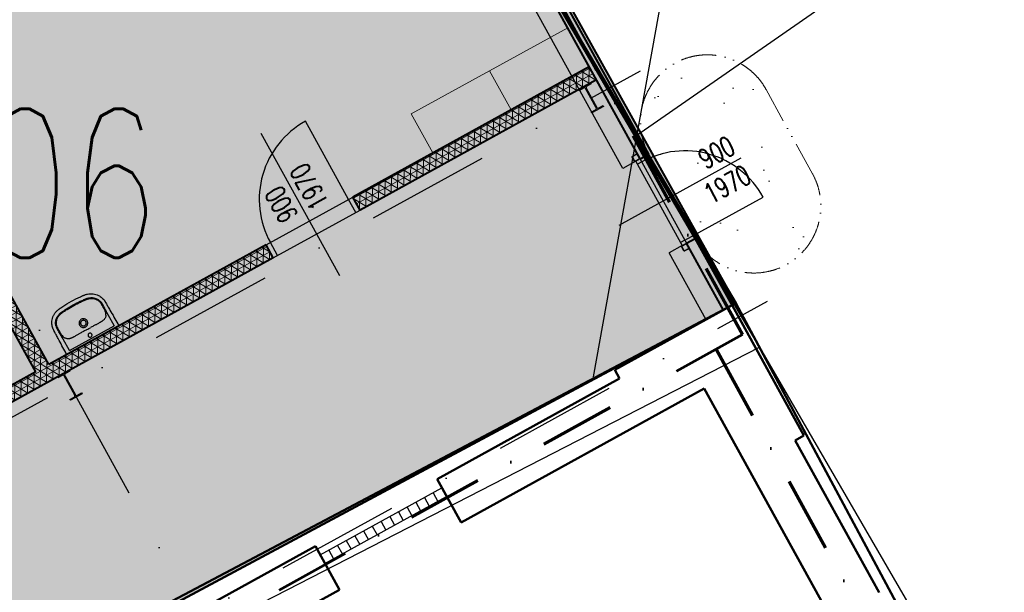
# Model space of a CAD drawing. Header units: millimetres. Extents: x 2886542 to 7567581, y -792623 to 134766.
# Tile 127 of 256: x 4455285 to 4465208, y -501745 to -495974. Entities that reach past the tile are written whole.
import ezdxf

# ---------------------------------------------------------------- set-up
doc = ezdxf.new("R2010")
doc.units = ezdxf.units.MM
for name, pattern in [('ACAD_ISO12W100', [21, 12, -3, 0, -3, 0, -3]), ('DASHDOT', [1, 0.5, -0.25, 0, -0.25]), ('DASHDOTX2', [50.8, 25.4, -12.7, 0, -12.7]), ('DIVIDE', [1.25, 0.5, -0.25, 0, -0.25, 0, -0.25])]:
    doc.linetypes.add(name, pattern=pattern)
for name, color, linetype in [('IN_BP_BOURACI PRACE', 40, 'Continuous'), ('IN_C_CERCHOVANA', 7, 'DIVIDE'), ('IN_C_OSA', 6, 'DASHDOT'), ('IN_NS_TENKA', 20, 'Continuous'), ('IN_NS_VYPLNE OTVORU', 16, 'Continuous'), ('IN_TEXT', 7, 'Continuous'), ('IN_VYPLNE OTVORU', 151, 'Continuous'), ('KATASTR', 7, 'Continuous'), ('požárničina', 10, 'Continuous'), ('Sloupy', 7, 'Continuous')]:
    doc.layers.add(name, color=color, linetype=linetype)
for name, color, linetype, lineweight in [('IN_C_TLUSTA', 5, 'Continuous', 50), ('IN_NS_TLUSTA', 1, 'Continuous', 40), ('IN_SLOUPY', 134, 'Continuous', 30), ('IN_SRAFY', 8, 'Continuous', 9), ('IN_STAFAGE', 8, 'Continuous', 9)]:
    doc.layers.add(name, color=color, linetype=linetype, lineweight=lineweight)
doc.styles.add('KOTY', font='SIMPLEX.SHX', dxfattribs={"width": 0.7})
doc.styles.add('ROMAND', font='romand.shx', dxfattribs={"width": 0.85})
doc.linetypes.add('617A', pattern='A,2,-2,2,-2,2,-6,[146,stn.shx,S=0.1,R=0,X=0,Y=0],-6,2,-2,2,-2', length=30)
doc.dimstyles.new('IP 1_100', dxfattribs={"dimscale": 100, "dimtxt": 2.5, "dimasz": 2, "dimexe": 1, "dimexo": 5, "dimgap": 1, "dimtad": 1, "dimdec": 0, "dimzin": 0, "dimdsep": 46, "dimtxsty": 'ROMAND', "dimblk": 'ARCHTICK', "dimcen": 0.09, "dimdle": 1, "dimclrd": 256, "dimclre": 256, "dimclrt": 7, "dimadec": 0, "dimazin": 0, "dimtfac": 1, "dimtdec": 0, "dimtix": 1, "dimtmove": 2, "dimatfit": 3, "dimldrblk": 'OBLIQUE', "dimfxl": 0, "dimtolj": 1, "dimtzin": 0, "dimarcsym": 0})

# ---------------------------------------------------------------- blocks, each defined once
blk = doc.blocks.new('_ArchTick')
at = {"color": 0, "linetype": 'ByBlock', "const_width": 0.15}
blk.add_lwpolyline([(-0.5, -0.5), (0.5, 0.5)], dxfattribs=at)
blk = doc.blocks.new('nástrojárna')
at = {"linetype": 'ACAD_ISO12W100', "lineweight": 0, "ltscale": 50}
h = blk.add_hatch(dxfattribs=at)
h.set_pattern_fill('AR-SAND', color=1, scale=16, style=0)
h.paths.add_polyline_path([(4194434.7, -594303.7), (4179756.1, -594303.7), (4179928.5, -597243.7), (4180574.1, -597243.7), (4180674.1, -597243.7), (4180674.1, -597243.7), (4180774.1, -597243.7), (4181574.1, -597243.7), (4181674.1, -597243.7), (4181674.1, -597243.7), (4181774.1, -597243.7), (4182574.1, -597243.7), (4182674.1, -597243.7), (4185479.1, -597243.7), (4185479.1, -597243.7), (4185579.1, -597243.7), (4186379.1, -597243.7), (4186479.1, -597243.7), (4186479.1, -597243.7), (4186579.1, -597243.7), (4187379.1, -597243.7), (4187479.1, -597243.7), (4187479.1, -597243.7), (4187579.1, -597243.7), (4188379.1, -597243.7), (4188479.1, -597243.7), (4190439.1, -597243.7), (4190439.1, -597243.7), (4190539.1, -597243.7), (4191339.1, -597243.7), (4191439.1, -597243.7), (4191439.1, -597243.7), (4191539.1, -597243.7), (4192339.1, -597243.7), (4192439.1, -597243.7), (4192439.1, -597243.7), (4192539.1, -597243.7), (4193339.1, -597243.7), (4193439.1, -597243.7), (4193439.1, -597243.7), (4193539.1, -597243.7), (4194339.1, -597243.7), (4194439.2, -597243.7, 1.001514)])
h = blk.add_hatch(dxfattribs=at)
h.set_pattern_fill('AR-SAND', color=1, scale=16, style=0)
h.paths.add_polyline_path([(4195749.1, -604644.3), (4195749.1, -605088.7), (4196428.6, -605088.7, 0.238329)], flags=17)
h.paths.add_polyline_path([(4197099.1, -604603.7, 1), (4195749.1, -604603.7), (4195749.1, -604603.7), (4195749.1, -604644.3, -0.381966), (4196549.1, -605538.7), (4195749.1, -605538.7), (4195749.1, -605573.7, 1), (4197099.1, -605573.7)])
h.paths.add_polyline_path([(4196428.6, -605088.7), (4195749.1, -605088.7), (4195749.1, -605538.7), (4196549.1, -605538.7, 0.131652)], flags=17)
h.paths.add_polyline_path([(4195838.2, -605402.6), (4196404.9, -605402.6), (4196404.9, -604769.2), (4195838.2, -604769.2)], flags=25)
h.paths.add_polyline_path([(4195838.2, -605402.6), (4196404.9, -605402.6), (4196404.9, -604769.2), (4195838.2, -604769.2)], flags=24)
at = {"layer": 'IN_SRAFY'}
h = blk.add_hatch(dxfattribs=at)
h.set_pattern_fill('NET3', color=250, scale=20)
h.set_pattern_definition([(0, (3851668.67, -608846.17), (0, 63.5), []), (60, (3851668.67, -608846.17), (-54.992613, 31.75), []), (120, (3851668.67, -608846.17), (-54.992613, -31.75), [])])
h.paths.add_polyline_path([(4189429.1, -597343.7), (4189279.1, -597343.7), (4189279.1, -603543.7), (4188279.1, -603543.7), (4188279.1, -603693.7), (4191929.1, -603693.8), (4191929.1, -603543.7), (4189429.1, -603543.7)])
h = blk.add_hatch(dxfattribs=at)
h.set_pattern_fill('HONEY', color=250, scale=15)
h.set_pattern_definition([(0, (3846228.674, -613156.168), (71.4375, 41.2444597), [47.625, -95.25]), (120, (3846228.674, -613156.168), (-71.4375, 41.24446), [47.625, -95.25]), (60, (3846228.674, -613156.168), (2e-07, 82.4889196), [-95.25, 47.625])])
h.paths.add_polyline_path([(4195649.1, -604603.7), (4195749.1, -604603.7), (4195749.1, -601553.7), (4195649.1, -601553.7)])
h.paths.add_polyline_path([(4195749.1, -605573.7), (4195649.1, -605573.7), (4195649.1, -606343.7), (4195749.1, -606343.7)])
h = blk.add_hatch(dxfattribs=at)
h.set_pattern_fill('NET3', color=250, scale=20)
h.set_pattern_definition([(0, (3857213.67, -612971.37), (0, 63.5), []), (60, (3857213.67, -612971.37), (-54.992613, 31.75), []), (120, (3857213.67, -612971.37), (-54.992613, -31.75), [])])
h.paths.add_polyline_path([(4192929.1, -603693.7), (4195649.1, -603693.7), (4195649.1, -603543.7), (4192929.1, -603543.7)])
at = {"color": 250}
for p, q in [((4189681.2, -603519.9), (4189681.2, -603389)), ((4189692, -603389), (4189692, -603389)), ((4189773.4, -603420.5), (4189773.4, -603420.5)), ((4190100.9, -603420.5), (4190100.9, -603420.5)), ((4190193.1, -603389), (4190193.1, -603519.9)), ((4189681.2, -603519.9), (4190193.1, -603519.9)), ((4190224.3, -603543.7), (4189649.9, -603543.7))]:
    blk.add_line(p, q, dxfattribs=at)
for centre, radius, start, end in [((4189892.1, -603336.9), 213.6, 182.2856, 183.99223), ((4186764.9, -603555.2), 2921.3, 3.53367, 3.99223), ((4189787.8, -603341.3), 100.7, 182.34596, 185.77869), ((4189766.6, -603343.5), 79.3, 185.77869, 201.78509), ((4189754.4, -603348.3), 66.2, 201.78509, 213.21716), ((4189936.4, -603345.4), 43.2, 180.03382, 192.5663), ((4189916.4, -611998.7), 8579.1, 89.8615, 90.12365), ((4189955.8, -595713.5), 7706.2, 269.8615, 270.15334), ((4189937.9, -603345.4), 43.2, 347.42167, 359.97821), ((4190114.7, -603345.6), 72, 327.24647, 337.75128), ((4190111.9, -603344.5), 75, 337.75128, 354.68493), ((4190049.3, -603338.7), 137.9, 354.68493, 357.19041), ((4192376.2, -603507), 2186.5, 175.93072, 176.54338), ((4189999.8, -603337.9), 195.9, 355.93072, 357.79145)]:
    blk.add_arc(centre, radius, start, end, dxfattribs=at)
for points, degree, knots in [([(4189637.3, -603519.9), (4189637.4, -603493.7), (4189637.8, -603440.2), (4189638.7, -603371.3), (4189639.5, -603323.2), (4189640.1, -603295.2), (4189640.4, -603280), (4189640.6, -603267.3), (4189640.8, -603260.6), (4189641.1, -603255), (4189642.4, -603238.8), (4189648.7, -603210.5), (4189666, -603177.6), (4189687.2, -603152.5), (4189709.2, -603133.9), (4189734, -603119), (4189755.9, -603110.4), (4189773.7, -603105.7), (4189785.1, -603103.6), (4189795, -603102.4), (4189803.4, -603101.4), (4189816.6, -603099.9), (4189861.2, -603095.6), (4189903, -603093.7), (4189937.1, -603093.7)], 3, [624.329372, 624.329372, 624.329372, 624.329372, 702.954481, 784.872453, 830.951627, 847.339519, 869.099473, 876.286618, 885.594721, 889.203185, 893.06913, 934.29152, 975.506743, 1003.663293, 1032.591568, 1061.523462, 1090.200355, 1103.007356, 1116.545068, 1124.93032, 1133.080278, 1141.824147, 1164.862029, 1267.315864, 1267.315864, 1267.315864, 1267.315864]), ([(4189937.1, -603093.7), (4189971.3, -603093.7), (4190013.1, -603095.6), (4190057.7, -603099.9), (4190070.9, -603101.4), (4190079.3, -603102.4), (4190089.2, -603103.6), (4190100.6, -603105.7), (4190118.3, -603110.4), (4190140.3, -603119), (4190165.1, -603133.9), (4190187, -603152.5), (4190208.2, -603177.6), (4190225.6, -603210.5), (4190231.9, -603238.8), (4190233.2, -603255), (4190233.5, -603260.6), (4190233.7, -603267.3), (4190233.9, -603280), (4190234.2, -603295.2), (4190234.7, -603323.2), (4190235.5, -603371.3), (4190236.4, -603440.2), (4190236.6, -603493.7), (4190237, -603519.9)], 3, [-642.986491, -642.986491, -642.986491, -642.986491, -540.532657, -517.494775, -508.750906, -500.600948, -492.215696, -478.677984, -465.870983, -437.194089, -408.262196, -379.333921, -351.177371, -309.962147, -268.739757, -264.873812, -261.265349, -251.957246, -244.770101, -223.010147, -206.622255, -160.54308, -78.625109, 0, 0, 0, 0]), ([(4189678.7, -603345.4), (4189678.6, -603343.5), (4189678.5, -603339.3), (4189678.6, -603334.3), (4189678.5, -603327.6), (4189678.4, -603321.1), (4189678.4, -603308.8), (4189678.3, -603298.3), (4189678.3, -603288.1), (4189678.3, -603281.7), (4189678.3, -603274.9), (4189678.4, -603268.3), (4189678.5, -603261.9), (4189678.8, -603255.5), (4189679.8, -603246.2), (4189682.2, -603233.5), (4189687.7, -603217.5), (4189696.5, -603201.3), (4189708.1, -603186.2), (4189725.7, -603169.5), (4189745.8, -603157), (4189765.1, -603149.5), (4189776, -603146.5), (4189783.5, -603144.9), (4189789.8, -603143.9), (4189801.3, -603142.5), (4189824.5, -603139.9), (4189871.3, -603135.8), (4189911.1, -603134.4), (4189937.1, -603134.5)], 3, [175.048841, 175.048841, 175.048841, 175.048841, 180.891155, 187.66553, 190.097243, 200.971297, 207.107662, 226.924402, 232.691241, 237.690518, 245.872119, 253.117634, 257.691167, 265.085682, 272.24233, 285.758915, 303.884333, 322.571574, 341.132044, 360.794246, 394.866598, 411.87741, 422.527365, 428.832371, 434.893076, 441.844009, 463.483086, 504.881463, 582.882709, 582.882709, 582.882709, 582.882709]), ([(4189687.2, -603345.4), (4189687.2, -603343.6), (4189687.1, -603340.4), (4189687.1, -603335.4), (4189687.1, -603327.4), (4189687, -603319), (4189687, -603308.6), (4189686.9, -603299.6), (4189686.9, -603286.9), (4189686.9, -603274.6), (4189686.9, -603263.5), (4189687.2, -603256.1), (4189688.1, -603247.9), (4189690.2, -603236.1), (4189695.3, -603221.1), (4189703.7, -603205.5), (4189714.7, -603191.4), (4189731.3, -603175.7), (4189748.5, -603165.1), (4189763.3, -603159.1), (4189771.5, -603156.3), (4189778.5, -603154.4), (4189785.6, -603153), (4189791.7, -603152.1), (4189799.2, -603151.1), (4189808.8, -603150), (4189829.3, -603147.9), (4189872.2, -603144.2), (4189911.3, -603142.9), (4189937.1, -603142.9)], 3, [979.515725, 979.515725, 979.515725, 979.515725, 984.998793, 989.193783, 994.506217, 1008.836262, 1014.564091, 1025.67181, 1035.775102, 1052.873813, 1062.576161, 1068.957794, 1075.078432, 1087.407323, 1104.896786, 1122.232394, 1140.496235, 1158.413781, 1190.38659, 1200.50569, 1206.374096, 1216.605643, 1222.213255, 1228.037047, 1234.961214, 1245.092548, 1256.793198, 1296.845648, 1374.248337, 1374.248337, 1374.248337, 1374.248337]), ([(4189937.1, -603134.5), (4189963.1, -603134.5), (4190002.9, -603135.8), (4190049.8, -603139.9), (4190073, -603142.5), (4190084.4, -603143.9), (4190090.8, -603144.9), (4190098.3, -603146.5), (4190109.2, -603149.5), (4190128.4, -603157), (4190148.6, -603169.5), (4190166.1, -603186.2), (4190177.8, -603201.3), (4190186.6, -603217.5), (4190192, -603233.5), (4190194.5, -603246.2), (4190195.4, -603255.5), (4190195.8, -603261.9), (4190195.9, -603268.3), (4190195.9, -603274.9), (4190196, -603281.7), (4190196, -603288.1), (4190195.9, -603298.3), (4190195.9, -603308.8), (4190195.8, -603321.1), (4190195.7, -603327.6), (4190195.7, -603334.3), (4190195.7, -603339.3), (4190195.7, -603343.5), (4190195.6, -603345.4)], 3, [582.882709, 582.882709, 582.882709, 582.882709, 660.883955, 702.282331, 723.921408, 730.872341, 736.933047, 743.238052, 753.888008, 770.898819, 804.971172, 824.633373, 843.193843, 861.881084, 880.006503, 893.523087, 900.679736, 908.07425, 912.647783, 919.893298, 928.074899, 933.074176, 938.841015, 958.657755, 964.79412, 975.668174, 978.099887, 984.874262, 990.716576, 990.716576, 990.716576, 990.716576]), ([(4189937.1, -603142.9), (4189962.9, -603142.9), (4190002.1, -603144.2), (4190045, -603147.9), (4190065.5, -603150), (4190075, -603151.1), (4190082.6, -603152.1), (4190088.7, -603153), (4190095.7, -603154.4), (4190102.7, -603156.3), (4190111, -603159.1), (4190125.8, -603165.1), (4190143, -603175.7), (4190159.6, -603191.4), (4190170.5, -603205.5), (4190179, -603221.1), (4190184, -603236.1), (4190186.2, -603247.9), (4190187, -603256.1), (4190187.4, -603263.5), (4190187.4, -603274.6), (4190187.4, -603286.9), (4190187.3, -603299.6), (4190187.3, -603308.6), (4190187.3, -603319), (4190187.2, -603327.4), (4190187.2, -603335.4), (4190187.2, -603340.4), (4190187.1, -603343.6), (4190187, -603345.4)], 3, [0, 0, 0, 0, 77.402688, 117.455139, 129.155789, 139.287123, 146.21129, 152.035082, 157.642694, 167.874241, 173.742647, 183.861746, 215.834556, 233.752102, 252.015943, 269.351551, 286.841014, 299.169905, 305.290543, 311.672176, 321.374524, 338.473235, 348.576526, 359.684246, 365.412075, 379.74212, 385.054554, 389.249544, 394.732611, 394.732611, 394.732611, 394.732611]), ([(4189937.1, -603302), (4189931.3, -603302), (4189922.7, -603303.7), (4189912.5, -603309.1), (4189903.5, -603316.4), (4189897.1, -603326), (4189893.7, -603337), (4189893.2, -603342.6), (4189893.2, -603345.4)], 3, [-68.665418, -68.665418, -68.665418, -68.665418, -51.296816, -42.590342, -34.181869, -16.861064, -8.510528, 0, 0, 0, 0]), ([(4189937.1, -603317.1), (4189935.2, -603317.1), (4189931.4, -603317.5), (4189926.1, -603319.2), (4189921.1, -603321.8), (4189916.8, -603325.2), (4189913.2, -603329.5), (4189909.7, -603336.1), (4189908.5, -603341.7), (4189908.5, -603345.5)], 3, [0, 0, 0, 0, 5.771404, 11.358994, 16.760694, 22.424371, 27.849839, 33.48032, 44.736035, 44.736035, 44.736035, 44.736035]), ([(4189981.1, -603345.4), (4189981.1, -603342.6), (4189980.5, -603337), (4189977.2, -603326), (4189970.7, -603316.4), (4189961.8, -603309.1), (4189951.6, -603303.7), (4189942.9, -603302), (4189937.1, -603302)], 3, [137.337116, 137.337116, 137.337116, 137.337116, 145.847644, 154.19818, 171.518985, 179.927458, 188.633932, 206.002534, 206.002534, 206.002534, 206.002534]), ([(4189965.8, -603345.5), (4189965.8, -603341.7), (4189964.6, -603336.1), (4189961, -603329.5), (4189957.4, -603325.2), (4189953.1, -603321.8), (4189948.2, -603319.2), (4189942.8, -603317.5), (4189939.1, -603317.1), (4189937.1, -603317.1)], 3, [134.075503, 134.075503, 134.075503, 134.075503, 145.331218, 150.961699, 156.387167, 162.050844, 167.452544, 173.040134, 178.811538, 178.811538, 178.811538, 178.811538]), ([(4189773.4, -603420.5), (4189770.7, -603420.4), (4189765.6, -603420), (4189756.9, -603419.3), (4189747.9, -603418.1), (4189738.5, -603415.7), (4189729.6, -603412.1), (4189720.8, -603407), (4189712.4, -603400.5), (4189705, -603393), (4189700.9, -603387.5), (4189699, -603384.6)], 3, [850.913163, 850.913163, 850.913163, 850.913163, 858.963388, 866.231581, 877.085686, 886.260054, 895.260314, 905.875022, 916.564351, 927.072225, 937.310546, 937.310546, 937.310546, 937.310546]), ([(4189897.9, -603419.6), (4189885.5, -603419.7), (4189868.8, -603419.7), (4189842.7, -603420.3), (4189824.2, -603420.9), (4189804.5, -603421.2), (4189791.5, -603421.1), (4189780.9, -603420.9), (4189775.8, -603420.6), (4189773.4, -603420.5)], 3, [726.376125, 726.376125, 726.376125, 726.376125, 763.622224, 776.430836, 804.676477, 819.055623, 835.490807, 843.719456, 850.904433, 850.904433, 850.904433, 850.904433]), ([(4189894.2, -603354.8), (4189895.3, -603359.6), (4189899.1, -603368.8), (4189909, -603379.9), (4189920, -603386), (4189929.7, -603388.5), (4189934.7, -603388.9), (4189937.1, -603388.9)], 3, [9.459226, 9.459226, 9.459226, 9.459226, 24.117237, 38.862114, 53.669389, 61.303478, 68.668558, 68.668558, 68.668558, 68.668558]), ([(4189908.5, -603345.5), (4189908.5, -603347.4), (4189908.9, -603351.1), (4189910.6, -603356.5), (4189913.3, -603361.4), (4189916.8, -603365.6), (4189921.1, -603369.1), (4189927.7, -603372.6), (4189933.4, -603373.7), (4189937.1, -603373.7)], 3, [44.736035, 44.736035, 44.736035, 44.736035, 50.403646, 55.91951, 61.571197, 67.020032, 72.442686, 78.078755, 89.405769, 89.405769, 89.405769, 89.405769]), ([(4189937.1, -603373.7), (4189940.9, -603373.7), (4189946.6, -603372.6), (4189953.2, -603369.1), (4189957.5, -603365.6), (4189961, -603361.4), (4189963.7, -603356.5), (4189965.4, -603351.1), (4189965.7, -603347.4), (4189965.8, -603345.5)], 3, [89.405769, 89.405769, 89.405769, 89.405769, 100.732783, 106.368852, 111.791506, 117.240341, 122.892028, 128.407892, 134.075503, 134.075503, 134.075503, 134.075503]), ([(4189937.1, -603388.9), (4189939.6, -603388.9), (4189944.6, -603388.5), (4189954.2, -603386), (4189965.3, -603379.9), (4189975.2, -603368.8), (4189979, -603359.6), (4189980.1, -603354.8)], 3, [68.668558, 68.668558, 68.668558, 68.668558, 76.033638, 83.667727, 98.475003, 113.219879, 127.877891, 127.877891, 127.877891, 127.877891]), ([(4190100.9, -603420.5), (4190098.5, -603420.6), (4190093.4, -603420.9), (4190082.8, -603421.1), (4190069.7, -603421.2), (4190050.1, -603420.9), (4190031.6, -603420.3), (4190005.5, -603419.7), (4189988.8, -603419.6), (4189976.4, -603419.6)], 3, [523.343903, 523.343903, 523.343903, 523.343903, 530.528881, 538.757529, 555.192714, 569.57186, 597.8175, 610.626113, 647.872212, 647.872212, 647.872212, 647.872212]), ([(4190175.3, -603384.6), (4190173.4, -603387.5), (4190169.3, -603393), (4190161.9, -603400.5), (4190153.5, -603407), (4190144.7, -603412.1), (4190135.8, -603415.7), (4190126.4, -603418.1), (4190117.4, -603419.3), (4190108.7, -603420), (4190103.6, -603420.4), (4190100.9, -603420.5)], 3, [436.937791, 436.937791, 436.937791, 436.937791, 447.176112, 457.683986, 468.373315, 478.988023, 487.988283, 497.162651, 508.016755, 515.284948, 523.335174, 523.335174, 523.335174, 523.335174]), ([(4189637.3, -603543.7), (4189637.1, -603543.7), (4189637.2, -603528.3), (4189637.3, -603519.9)], 1, [600.373143, 600.373143, 600.51024, 615.933195, 624.329372, 624.329372]), ([(4189937.1, -603463.5), (4189934.5, -603463.5), (4189929.1, -603464.6), (4189922.3, -603469.1), (4189917.7, -603475.8), (4189916, -603483.8), (4189917.6, -603491.8), (4189922.2, -603498.6), (4189929.1, -603503.1), (4189934.4, -603504.2), (4189937.1, -603504.2)], 3, [0, 0, 0, 0, 8.041153, 16.003729, 24.145465, 32.059, 40.064065, 48.100306, 56.065262, 64.20975, 64.20975, 64.20975, 64.20975]), ([(4189937.1, -603504.2), (4189939.9, -603504.2), (4189945.2, -603503.1), (4189952.1, -603498.6), (4189956.6, -603491.8), (4189958.2, -603483.8), (4189956.6, -603475.8), (4189952, -603469.1), (4189945.2, -603464.6), (4189939.8, -603463.5), (4189937.1, -603463.5)], 3, [64.20975, 64.20975, 64.20975, 64.20975, 72.354238, 80.319194, 88.355435, 96.3605, 104.274035, 112.415771, 120.378347, 128.4195, 128.4195, 128.4195, 128.4195]), ([(4190237, -603519.9), (4190237.1, -603528.3), (4190237.1, -603543.7), (4190237, -603543.7)], 1, [0, 0, 8.396177, 23.819133, 23.95623, 23.95623])]:
    blk.add_open_spline(points, degree=degree, knots=knots, dxfattribs=at)
for points, degree in [([(4189681.2, -603389), (4189681.2, -603388.1), (4189681.2, -603386.2), (4189681, -603383.5), (4189680.9, -603380.7), (4189680.7, -603377.9), (4189680.6, -603376.1), (4189680.6, -603375.1)], 3), ([(4190193.7, -603375.1), (4190193.6, -603376.1), (4190193.5, -603377.9), (4190193.4, -603380.7), (4190193.2, -603383.5), (4190193.1, -603386.2), (4190193.1, -603388.1), (4190193.1, -603389)], 3), ([(4189649.9, -603543.7), (4189646.5, -603543.7), (4189643.1, -603543.7), (4189636.6, -603543.7), (4189636.9, -603543.7), (4189637.3, -603543.7)], 5), ([(4190237, -603543.7), (4190237.4, -603543.7), (4190237.7, -603543.7), (4190231.2, -603543.7), (4190227.8, -603543.7), (4190224.3, -603543.7)], 5)]:
    blk.add_open_spline(points, degree=degree, dxfattribs=at)
at = {"layer": 'IN_C_CERCHOVANA', "color": 250, "ltscale": 50}
blk.add_line((4195749.1, -605573.7), (4195749.1, -604603.7), dxfattribs=at)
at = {"layer": 'IN_C_OSA', "color": 250, "ltscale": 2500}
for p, q in [((4189514.1, -620069.9), (4189514.1, -594801.1)), ((4135508.2, -603828.7), (4196081.4, -603828.7)), ((4135508.2, -606478.7), (4196081.4, -606478.7))]:
    blk.add_line(p, q, dxfattribs=at)
at = {"layer": 'IN_C_TLUSTA', "color": 250}
for p, q in [((4194399.1, -606443.7), (4194399.1, -606343.7)), ((4194399.1, -606343.7), (4195749.1, -606343.7)), ((4195749.1, -607843.7), (4195749.1, -606343.7)), ((4188799.1, -606443.7), (4190899.1, -606443.7)), ((4190899.1, -606943.7), (4190899.1, -606443.7)), ((4192299.1, -606943.7), (4192299.1, -606443.7)), ((4192299.1, -606443.7), (4194399.1, -606443.7)), ((4188099.1, -606943.7), (4190899.1, -606943.7)), ((4192299.1, -606943.7), (4195099.1, -606943.7)), ((4195099.1, -609593.7), (4195099.1, -606943.7)), ((4195649.1, -609593.7), (4195649.1, -607843.7)), ((4195749.1, -607843.7), (4195649.1, -607843.7))]:
    blk.add_line(p, q, dxfattribs=at)
at = {"layer": 'IN_NS_TENKA', "color": 250}
for p, q in [((4195449.1, -604603.7), (4195449.1, -597543.7)), ((4195599.1, -604603.7), (4195449.1, -604603.7)), ((4195449.1, -606343.7), (4195449.1, -605573.7)), ((4195599.1, -605573.7), (4195449.1, -605573.7))]:
    blk.add_line(p, q, dxfattribs=at)
at = {"layer": 'IN_NS_TLUSTA', "color": 250}
for p, q in [((4189279.1, -603543.7), (4189279.1, -597343.7)), ((4189429.1, -603543.7), (4189429.1, -597343.7)), ((4195649.1, -604603.7), (4195649.1, -601553.7)), ((4195749.1, -604603.7), (4195749.1, -601553.7)), ((4189279.1, -603543.7), (4188279.1, -603543.7)), ((4191929.1, -603543.7), (4189429.1, -603543.7)), ((4191929.1, -603693.7), (4191929.1, -603543.7)), ((4195649.1, -603543.7), (4192929.1, -603543.7)), ((4192929.1, -603693.7), (4192929.1, -603543.7)), ((4191929.1, -603693.7), (4188279.1, -603693.7)), ((4195649.1, -603693.7), (4192929.1, -603693.7)), ((4195649.1, -604603.7), (4195749.1, -604603.7)), ((4195649.1, -606343.7), (4195649.1, -605573.7)), ((4195649.1, -605573.7), (4195749.1, -605573.7)), ((4195749.1, -606343.7), (4195749.1, -605573.7))]:
    blk.add_line(p, q, dxfattribs=at)
at = {"layer": 'IN_NS_VYPLNE OTVORU', "color": 250}
for p, q in [((4191929.1, -603543.7), (4192929.1, -603543.7)), ((4191979.1, -603693.7), (4191979.1, -603543.7)), ((4192879.1, -603693.7), (4192879.1, -603543.7)), ((4191929.1, -603693.7), (4192929.1, -603693.7)), ((4195599.1, -604597.7), (4195599.1, -605579.7)), ((4195649.1, -604597.7), (4195649.1, -605579.7)), ((4195649.1, -604638.7), (4195599.1, -604638.7)), ((4195649.1, -605538.7), (4195599.1, -605538.7))]:
    blk.add_line(p, q, dxfattribs=at)
for points in [[(4192879.1, -603543.7), (4192879.1, -602643.7, 0.414214), (4191979.1, -603543.7)], [(4195649.1, -605538.7), (4196549.1, -605538.7, 0.414214), (4195649.1, -604638.7)]]:
    blk.add_lwpolyline(points, format="xyb", dxfattribs=at)
at = {"layer": 'IN_SLOUPY', "color": 250}
for points in [[(4189510.8, -603938.5), (4189510.8, -603718.9, 0.414214), (4189495.8, -603703.9), (4189446.6, -603703.9), (4189446.6, -603693.7), (4189581.6, -603693.7), (4189581.6, -603703.9), (4189532.4, -603703.9, 0.414214), (4189517.4, -603718.9), (4189517.4, -603938.5, 0.414214), (4189532.4, -603953.5), (4189581.6, -603953.5), (4189581.6, -603963.7), (4189446.6, -603963.7), (4189446.6, -603953.5), (4189495.8, -603953.5, 0.414214)], [(4195510.8, -603938.5), (4195510.8, -603718.9, 0.414214), (4195495.8, -603703.9), (4195446.6, -603703.9), (4195446.6, -603693.7), (4195581.6, -603693.7), (4195581.6, -603703.9), (4195532.4, -603703.9, 0.414214), (4195517.4, -603718.9), (4195517.4, -603938.5, 0.414214), (4195532.4, -603953.5), (4195581.6, -603953.5), (4195581.6, -603963.7), (4195446.6, -603963.7), (4195446.6, -603953.5), (4195495.8, -603953.5, 0.414214)]]:
    blk.add_lwpolyline(points, format="xyb", close=True, dxfattribs=at)
at = {"layer": 'IN_STAFAGE', "color": 250, "ltscale": 10}
for points in [[(4194749.1, -603543.7), (4194749.1, -603093.7), (4193849.1, -603093.7), (4193849.1, -603543.7)], [(4195649.1, -603543.7), (4195649.1, -603093.7), (4194749.1, -603093.7), (4194749.1, -603543.7)]]:
    blk.add_lwpolyline(points, close=True, dxfattribs=at)
at = {"layer": 'IN_TEXT', "color": 250, "linetype": 'ByBlock'}
for p, q in [((4192429.1, -604176.2), (4192429.1, -602535.4)), ((4196543.4, -605088.7), (4195136.4, -605088.7))]:
    blk.add_line(p, q, dxfattribs=at)
at = {"layer": 'IN_VYPLNE OTVORU', "color": 250}
for p, q in [((4190899.1, -606543.7), (4192299.1, -606543.7)), ((4190999.1, -606543.7), (4190999.1, -606643.7)), ((4191099.1, -606543.7), (4191099.1, -606643.7)), ((4191199.1, -606543.7), (4191199.1, -606643.7)), ((4191299.1, -606543.7), (4191299.1, -606643.7)), ((4191399.1, -606543.7), (4191399.1, -606643.7)), ((4191499.1, -606543.7), (4191499.1, -606643.7)), ((4191599.1, -606543.7), (4191599.1, -606643.7)), ((4191699.1, -606543.7), (4191699.1, -606643.7)), ((4191799.1, -606543.7), (4191799.1, -606643.7)), ((4191899.1, -606543.7), (4191899.1, -606643.7)), ((4191999.1, -606543.7), (4191999.1, -606643.7)), ((4192099.1, -606543.7), (4192099.1, -606643.7)), ((4192199.1, -606543.7), (4192199.1, -606643.7)), ((4190899.1, -606643.7), (4192299.1, -606643.7))]:
    blk.add_line(p, q, dxfattribs=at)
at = {"layer": 'požárničina', "linetype": 'DASHDOTX2', "lineweight": 60, "ltscale": 30}
for p, q in [((4195700, -606653.6), (4195700, -597293.5)), ((4195700, -606653.6), (4187818, -606653.6)), ((4195395.3, -606653.6), (4195395.3, -616950.3))]:
    blk.add_line(p, q, dxfattribs=at)
at = {"layer": 'požárničina', "linetype": 'ACAD_ISO12W100', "lineweight": 0, "ltscale": 30}
blk.add_line((4197099.1, -604603.7), (4197099.1, -605573.7), dxfattribs=at)
for centre, start, end in [((4196424.1, -604603.7), 0, 180), ((4196424.1, -605573.7), 180, 0)]:
    blk.add_arc(centre, 675, start, end, dxfattribs=at)
at = {"layer": 'Sloupy', "color": 250}
for points in [[(4195647.4, -604545.5), (4195648.7, -604547.4), (4195649.1, -604549.7), (4195649.1, -604597.7), (4195648.7, -604600), (4195647.4, -604602), (4195645.4, -604603.3), (4195643.1, -604603.7), (4195595.1, -604603.7), (4195592.9, -604603.3), (4195590.9, -604602), (4195589.6, -604600), (4195589.1, -604597.7), (4195589.1, -604549.7), (4195589.6, -604547.4), (4195590.9, -604545.5), (4195592.9, -604544.2), (4195595.1, -604543.7), (4195643.1, -604543.7), (4195645.4, -604544.2)], [(4195593, -604547.6), (4195594, -604547), (4195595.1, -604546.7), (4195643.1, -604546.7), (4195644.3, -604547), (4195645.3, -604547.6), (4195645.9, -604548.6), (4195646.1, -604549.7), (4195646.1, -604597.7), (4195645.9, -604598.9), (4195645.3, -604599.9), (4195644.3, -604600.5), (4195643.1, -604600.7), (4195595.1, -604600.7), (4195594, -604600.5), (4195593, -604599.9), (4195592.4, -604598.9), (4195592.1, -604597.7), (4195592.1, -604549.7), (4195592.4, -604548.6)], [(4195647.4, -605575.5), (4195648.7, -605577.4), (4195649.1, -605579.7), (4195649.1, -605627.7), (4195648.7, -605630), (4195647.4, -605632), (4195645.4, -605633.3), (4195643.1, -605633.7), (4195595.1, -605633.7), (4195592.9, -605633.3), (4195590.9, -605632), (4195589.6, -605630), (4195589.1, -605627.7), (4195589.1, -605579.7), (4195589.6, -605577.4), (4195590.9, -605575.5), (4195592.9, -605574.2), (4195595.1, -605573.7), (4195643.1, -605573.7), (4195645.4, -605574.2)], [(4195593, -605577.6), (4195594, -605577), (4195595.1, -605576.7), (4195643.1, -605576.7), (4195644.3, -605577), (4195645.3, -605577.6), (4195645.9, -605578.6), (4195646.1, -605579.7), (4195646.1, -605627.7), (4195645.9, -605628.9), (4195645.3, -605629.9), (4195644.3, -605630.5), (4195643.1, -605630.7), (4195595.1, -605630.7), (4195594, -605630.5), (4195593, -605629.9), (4195592.4, -605628.9), (4195592.1, -605627.7), (4195592.1, -605579.7), (4195592.4, -605578.6)]]:
    blk.add_lwpolyline(points, close=True, dxfattribs=at)
at = {"layer": 'IN_TEXT', "color": 250, "linetype": 'ByBlock', "insert": (4192159.6, -603617.1), "char_height": 200, "width": 827.5, "attachment_point": 1, "rotation": 90, "style": 'KOTY'}
blk.add_mtext('{\\W1.29177; }900\\P{\\W0.997039; }1970', dxfattribs=at)
at = {"layer": 'IN_TEXT', "color": 250, "linetype": 'ByBlock', "insert": (4196535.3, -604819.2), "char_height": 200, "width": 827.5, "attachment_point": 3, "style": 'KOTY'}
blk.add_mtext('\\pt600;900\\P1970', dxfattribs=at)

msp = doc.modelspace()

# ---------------------------------------------------------------- hatches: boundary and pattern name
at = {"layer": 'požárničina', "linetype": 'Continuous', "lineweight": 50}
msp.add_hatch(color=253, dxfattribs=at).paths.add_polyline_path([(4456530.2, -504999), (4455307.3, -502683.6), (4462502.8, -498831.5), (4458072.3, -490882.9), (4405655.5, -519770.7), (4412824.8, -533162.4), (4415699.1, -538531.5), (4426137.4, -532943.3), (4440904.4, -525037.8), (4436047.8, -515966)])

# ---------------------------------------------------------------- linework, layer by layer
at = {"layer": 'IN_BP_BOURACI PRACE', "lineweight": 50}
msp.add_line((4457901.4, -491030.5), (4462483.8, -498841.7), dxfattribs=at)
at = {"layer": 'IN_BP_BOURACI PRACE', "linetype": '617A', "lineweight": 50, "ltscale": 100}
msp.add_lwpolyline([(4448540.8, -495893.3), (4457901.4, -491030.5), (4462502.8, -498831.5), (4455285.9, -502642.9), (4456530.9, -505000.4), (4454051.2, -506333.8), (4452891.3, -503787.4), (4450232.1, -505430.9), (4448708.3, -502965.2), (4451424, -501286.8), (4448540.8, -495893.3)], close=True, dxfattribs=at)
at = {"layer": 'IN_NS_TLUSTA'}
msp.add_lwpolyline([(4405655.5, -519770.7), (4412824.8, -533162.4), (4415699.1, -538531.5), (4426137.4, -532943.3), (4440904.4, -525037.8), (4436047.8, -515966), (4456530.2, -504999), (4455307.3, -502683.6), (4462502.8, -498831.5), (4458072.3, -490882.9)], close=True, dxfattribs=at)
at = {"layer": 'KATASTR'}
for p, q in [((4457901.4, -491030.5), (4462762.3, -499316.4)), ((4455647.3, -502918.7), (4462740.3, -499273.5)), ((4462740.3, -499273.5), (4468581.3, -509324))]:
    msp.add_line(p, q, dxfattribs=at)
at = {"layer": 'KATASTR', "color": 7, "lineweight": 50}
for p, q in [((4462502.8, -498831.5), (4468595.9, -510213.2)), ((4455307.3, -502683.6), (4462483.8, -498841.7))]:
    msp.add_line(p, q, dxfattribs=at)

# ---------------------------------------------------------------- block references
at = {"layer": 'požárničina', "color": 1, "linetype": 'Continuous', "lineweight": 50, "rotation": 28.85998199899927}
msp.add_blockref('nástrojárna', (495155.3, -1992981.3), dxfattribs=at)

# ---------------------------------------------------------------- texts
at = {"layer": 'KATASTR', "insert": (4453989.3, -496874.1), "char_height": 1500, "width": 486.766, "attachment_point": 1, "style": 'KOTY'}
msp.add_mtext('906', dxfattribs=at)

# ---------------------------------------------------------------- leaders
at = {"layer": 'IN_TEXT'}
msp.add_leader([(4461503.7, -497137.8), (4467884.3, -492709.1)], dimstyle='IP 1_100', override={"dimasz": 35, "dimtad": 0}, dxfattribs=at)

doc.saveas('drawing.dxf')
